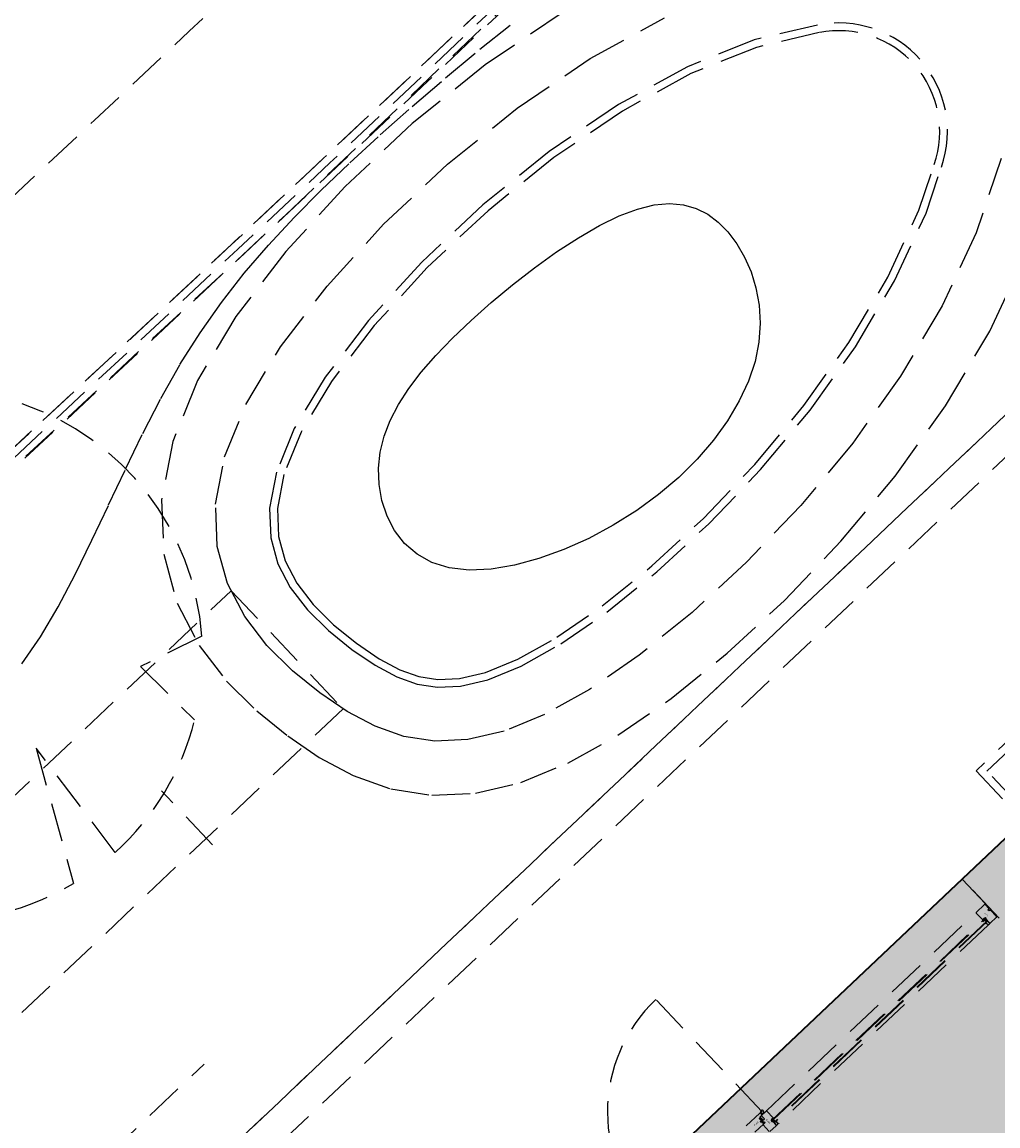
# Model space of a CAD drawing. Header units: metres. Extents: x 104098 to 104607, y 427853 to 428230.
# Tile 39 of 147: x 104236.75 to 104243.09, y 428115.41 to 428122.59. Entities that reach past the tile are written whole.
import ezdxf

# ---------------------------------------------------------------- set-up
doc = ezdxf.new("R2010")
doc.units = ezdxf.units.M
doc.linetypes.add('DASHED2', pattern=[0.375, 0.25, -0.125])
doc.layers.add('N-WE-OG-BEBOUWING-G_School', color=7, linetype='Continuous', lineweight=35)
doc.layers.add('N-WE-VH-VERHARDING-AP_BEBOUWING', color=7, linetype='Continuous', true_color=0xcfcfcf)
doc.styles.add('1_020-25', font='arial.ttf', dxfattribs={"height": 100})

# ---------------------------------------------------------------- blocks, each defined once
blk = doc.blocks.new('school2')
at = {"color": 252, "linetype": 'DASHED2'}
for p, q in [((107957.1683, 456628.9752), (107961.3515, 456628.9395)), ((107961.3515, 456628.9395), (107968.0788, 456628.9598)), ((107960.8932, 456628.8484), (107961.1333, 456628.8735)), ((107961.1333, 456628.8735), (107961.3776, 456628.8894)), ((107961.3776, 456628.8894), (107961.628, 456628.8973)), ((107961.628, 456628.8973), (107961.8863, 456628.8985)), ((107961.8863, 456628.8985), (107962.1543, 456628.8945)), ((107962.1543, 456628.8945), (107962.4327, 456628.8861)), ((107962.4327, 456628.8861), (107962.719, 456628.873)), ((107962.719, 456628.873), (107963.0092, 456628.8544)), ((107960.4185, 456628.7651), (107960.6555, 456628.8127)), ((107960.6555, 456628.8127), (107960.8932, 456628.8484)), ((107961.7583, 456628.8074), (107961.1872, 456628.766)), ((107962.3564, 456628.8047), (107961.7583, 456628.8074)), ((107962.9633, 456628.7562), (107962.3564, 456628.8047)), ((107963.0092, 456628.8544), (107963.2998, 456628.8295)), ((107960.1804, 456628.7043), (107960.4185, 456628.7651)), ((107961.1872, 456628.766), (107960.6603, 456628.6811)), ((107963.5605, 456628.6592), (107962.9633, 456628.7562)), ((107959.9399, 456628.6299), (107960.1804, 456628.7043)), ((107960.6603, 456628.6811), (107960.1935, 456628.5511)), ((107959.6979, 456628.5449), (107959.9399, 456628.6299)), ((107959.4562, 456628.4535), (107959.6979, 456628.5449)), ((107960.1935, 456628.5511), (107959.8023, 456628.3725)), ((107959.2162, 456628.3598), (107959.4562, 456628.4535)), ((107961.2277, 456628.418), (107961.7702, 456628.4573)), ((107961.7702, 456628.4573), (107962.3417, 456628.4548)), ((107962.3417, 456628.4548), (107962.9213, 456628.4084)), ((107958.9795, 456628.2677), (107959.2162, 456628.3598)), ((107959.8023, 456628.3725), (107959.4895, 456628.1466)), ((107960.7353, 456628.3387), (107961.2277, 456628.418)), ((107962.9213, 456628.4084), (107963.488, 456628.3164)), ((107960.3138, 456628.2213), (107960.7353, 456628.3387)), ((107963.488, 456628.3164), (107964.0208, 456628.1769)), ((107958.7476, 456628.1813), (107958.9795, 456628.2677)), ((107959.9792, 456628.0685), (107960.3138, 456628.2213)), ((107958.5222, 456628.1046), (107958.7476, 456628.1813)), ((107959.4895, 456628.1466), (107959.256, 456627.8806)), ((107958.3048, 456628.0418), (107958.5222, 456628.1046)), ((107961.7821, 456628.1073), (107961.2683, 456628.07)), ((107962.3269, 456628.1048), (107961.7821, 456628.1073)), ((107962.8792, 456628.0607), (107962.3269, 456628.1048)), ((107958.0965, 456627.996), (107958.3048, 456628.0418)), ((107959.7265, 456627.886), (107959.9792, 456628.0685)), ((107961.2683, 456628.07), (107960.8103, 456627.9963)), ((107961.2741, 456628.0203), (107960.821, 456627.9474)), ((107961.7838, 456628.0573), (107961.2741, 456628.0203)), ((107962.3248, 456628.0548), (107961.7838, 456628.0573)), ((107962.8732, 456628.011), (107962.3248, 456628.0548)), ((107963.405, 456627.9246), (107962.8732, 456628.011)), ((107963.4154, 456627.9736), (107962.8792, 456628.0607)), ((107960.8103, 456627.9963), (107960.4342, 456627.8915)), ((107960.821, 456627.9474), (107960.4514, 456627.8444)), ((107963.9117, 456627.8436), (107963.4154, 456627.9736)), ((107959.256, 456627.8806), (107959.1009, 456627.5893)), ((107959.5458, 456627.6802), (107959.7265, 456627.886)), ((107960.4342, 456627.8915), (107960.156, 456627.7645)), ((107963.8962, 456627.796), (107963.405, 456627.9246)), ((107960.4514, 456627.8444), (107960.1813, 456627.7211)), ((107964.3238, 456627.6269), (107963.8962, 456627.796)), ((107964.3457, 456627.672), (107963.9117, 456627.8436)), ((107960.156, 456627.7645), (107959.9634, 456627.6254)), ((107960.1813, 456627.7211), (107959.9973, 456627.5882)), ((107959.4273, 456627.4576), (107959.5458, 456627.6802)), ((107964.7109, 456627.4595), (107964.3457, 456627.672)), ((107959.1009, 456627.5893), (107959.0159, 456627.2909)), ((107959.9634, 456627.6254), (107959.8357, 456627.4799)), ((107959.9973, 456627.5882), (107959.8771, 456627.4512)), ((107961.1555, 456627.5686), (107961.2876, 456627.5898)), ((107961.2876, 456627.5898), (107961.4313, 456627.6036)), ((107961.4313, 456627.6036), (107961.5871, 456627.6107)), ((107961.5871, 456627.6107), (107961.7545, 456627.6115)), ((107961.7545, 456627.6115), (107961.9301, 456627.6063)), ((107961.9301, 456627.6063), (107962.1098, 456627.5949)), ((107962.1098, 456627.5949), (107962.2893, 456627.5773)), ((107962.2893, 456627.5773), (107962.4645, 456627.5535)), ((107964.6851, 456627.4167), (107964.3238, 456627.6269)), ((107957.7865, 456627.5352), (107957.359, 456626.7283)), ((107957.6949, 456626.688), (107957.7865, 456627.5352)), ((107960.8251, 456627.4536), (107960.9247, 456627.5012)), ((107960.9247, 456627.5012), (107961.0347, 456627.5392)), ((107961.0347, 456627.5392), (107961.1555, 456627.5686)), ((107962.4645, 456627.5535), (107962.6311, 456627.5233)), ((107962.6311, 456627.5233), (107962.7851, 456627.4868)), ((107959.0706, 456627.323), (107958.6451, 456627.4531)), ((107958.6451, 456627.4531), (107958.6618, 456626.9592)), ((107959.3609, 456627.2247), (107959.4273, 456627.4576)), ((107959.8357, 456627.4799), (107959.7537, 456627.326)), ((107959.8771, 456627.4512), (107959.8003, 456627.3072)), ((107960.7357, 456627.3959), (107960.8251, 456627.4536)), ((107962.7851, 456627.4868), (107962.9222, 456627.4438)), ((107962.9222, 456627.4438), (107963.0391, 456627.3944)), ((107956.2311, 456627.4067), (107959.4127, 456627.4067)), ((107959.4127, 456627.4067), (107959.4127, 456626.3483)), ((107960.6559, 456627.3275), (107960.7357, 456627.3959)), ((107963.0391, 456627.3944), (107963.1361, 456627.3388)), ((107959.0159, 456627.2909), (107958.9862, 456626.9996)), ((107959.7537, 456627.326), (107959.706, 456627.1585)), ((107959.8003, 456627.3072), (107959.7553, 456627.1491)), ((107960.5859, 456627.2479), (107960.6559, 456627.3275)), ((107963.1361, 456627.3388), (107963.2143, 456627.2769)), ((107959.3368, 456626.9879), (107959.3609, 456627.2247)), ((107960.5274, 456627.159), (107960.5859, 456627.2479)), ((107963.2143, 456627.2769), (107963.2748, 456627.2092)), ((107959.706, 456627.1585), (107959.6874, 456626.9762)), ((107959.7553, 456627.1491), (107959.7375, 456626.9745)), ((107960.4827, 456627.0625), (107960.5274, 456627.159)), ((107963.2748, 456627.2092), (107963.3189, 456627.1356)), ((107963.3189, 456627.1356), (107963.3477, 456627.0564)), ((107958.9862, 456626.9996), (107958.9958, 456626.7239)), ((107960.4541, 456626.9607), (107960.4827, 456627.0625)), ((107963.3477, 456627.0564), (107963.3622, 456626.9717)), ((107959.345, 456626.7536), (107959.3368, 456626.9879)), ((107959.6874, 456626.9762), (107959.6942, 456626.7833)), ((107959.7375, 456626.9745), (107959.744, 456626.7876)), ((107960.4438, 456626.8554), (107960.4541, 456626.9607)), ((107963.3622, 456626.9717), (107963.3637, 456626.8817)), ((107960.454, 456626.7488), (107960.4438, 456626.8554)), ((107963.3637, 456626.8817), (107963.3531, 456626.7869)), ((107959.6942, 456626.7833), (107959.7205, 456626.5892)), ((107959.744, 456626.7876), (107959.7698, 456626.5979)), ((107963.3531, 456626.7869), (107963.3302, 456626.689)), ((107958.1885, 456626.2899), (107958.1885, 456626.7736)), ((107958.9958, 456626.7239), (107959.0306, 456626.4677)), ((107959.3755, 456626.5284), (107959.345, 456626.7536)), ((107960.487, 456626.6427), (107960.454, 456626.7488)), ((107960.5451, 456626.5394), (107960.487, 456626.6427)), ((107963.3302, 456626.689), (107963.2946, 456626.5899)), ((107959.7205, 456626.5892), (107959.7593, 456626.4107)), ((107959.7698, 456626.5979), (107959.8075, 456626.4239)), ((107963.2946, 456626.5899), (107963.246, 456626.4918)), ((107959.4213, 456626.3178), (107959.3755, 456626.5284)), ((107960.6295, 456626.4406), (107960.5451, 456626.5394)), ((107959.0306, 456626.4677), (107959.0833, 456626.2249)), ((107959.8075, 456626.4239), (107959.856, 456626.279)), ((107960.7377, 456626.3475), (107960.6295, 456626.4406)), ((107963.246, 456626.4918), (107963.184, 456626.3965)), ((107959.7593, 456626.4107), (107959.8098, 456626.2595)), ((107963.184, 456626.3965), (107963.1082, 456626.3062)), ((107959.4127, 456626.3483), (107956.2311, 456626.3483)), ((107959.4863, 456626.1233), (107959.4213, 456626.3178)), ((107959.856, 456626.279), (107959.9162, 456626.1617)), ((107960.8661, 456626.2613), (107960.7377, 456626.3475)), ((107963.1082, 456626.3062), (107963.0182, 456626.2229)), ((107964.3637, 456626.1309), (107964.6396, 456626.2782)), ((107959.0833, 456626.2249), (107959.1628, 456625.9871)), ((107959.8098, 456626.2595), (107959.8739, 456626.1347)), ((107961.0111, 456626.1831), (107960.8661, 456626.2613)), ((107963.0182, 456626.2229), (107962.9136, 456626.1484)), ((107964.3847, 456626.0855), (107964.6629, 456626.2339)), ((107959.8739, 456626.1347), (107959.9565, 456626.0282)), ((107959.9162, 456626.1617), (107959.993, 456626.0628)), ((107961.1693, 456626.1141), (107961.0111, 456626.1831)), ((107962.9136, 456626.1484), (107962.7944, 456626.0847)), ((107959.5774, 456625.9458), (107959.4863, 456626.1233)), ((107959.993, 456626.0628), (107960.0984, 456625.9718)), ((107961.337, 456626.0552), (107961.1693, 456626.1141)), ((107962.7944, 456626.0847), (107962.662, 456626.0323)), ((107963.917, 456625.9536), (107964.3637, 456626.1309)), ((107963.9331, 456625.9062), (107964.3847, 456626.0855)), ((107959.9565, 456626.0282), (107960.0692, 456625.9309)), ((107961.5107, 456626.0076), (107961.337, 456626.0552)), ((107961.6868, 456625.9724), (107961.5107, 456626.0076)), ((107962.5181, 456625.9914), (107962.3644, 456625.9625)), ((107962.662, 456626.0323), (107962.5181, 456625.9914)), ((107964.9834, 456626.0088), (107964.5323, 456625.7675)), ((107959.1628, 456625.9871), (107959.2809, 456625.757)), ((107959.7014, 456625.786), (107959.5774, 456625.9458)), ((107960.0692, 456625.9309), (107960.2278, 456625.8388)), ((107960.0984, 456625.9718), (107960.2495, 456625.884)), ((107961.8622, 456625.9504), (107961.6868, 456625.9724)), ((107962.0347, 456625.9417), (107961.8622, 456625.9504)), ((107962.2027, 456625.9458), (107962.0347, 456625.9417)), ((107962.3644, 456625.9625), (107962.2027, 456625.9458)), ((107963.4406, 456625.8179), (107963.917, 456625.9536)), ((107960.2495, 456625.884), (107960.4612, 456625.8019)), ((107963.4522, 456625.7692), (107963.9331, 456625.9062)), ((107959.8652, 456625.6447), (107959.7014, 456625.786)), ((107960.2278, 456625.8388), (107960.446, 456625.7542)), ((107960.4612, 456625.8019), (107960.7433, 456625.7308)), ((107962.9472, 456625.7217), (107963.4406, 456625.8179)), ((107959.2809, 456625.757), (107959.4463, 456625.5439)), ((107960.446, 456625.7542), (107960.7333, 456625.6817)), ((107960.7433, 456625.7308), (107961.0979, 456625.676)), ((107962.4514, 456625.6626), (107962.9472, 456625.7217)), ((107962.9549, 456625.6722), (107963.4522, 456625.7692)), ((107964.5323, 456625.7675), (107964.0459, 456625.5744)), ((107960.0757, 456625.5224), (107959.8652, 456625.6447)), ((107960.7333, 456625.6817), (107961.0921, 456625.6263)), ((107961.0979, 456625.676), (107961.5117, 456625.6434)), ((107961.5117, 456625.6434), (107961.968, 456625.6376)), ((107961.968, 456625.6376), (107962.4514, 456625.6626)), ((107962.4557, 456625.6127), (107962.9549, 456625.6722)), ((107961.0921, 456625.6263), (107961.5094, 456625.5934)), ((107961.5094, 456625.5934), (107961.9689, 456625.5876)), ((107961.9689, 456625.5876), (107962.4557, 456625.6127)), ((107964.0459, 456625.5744), (107963.5338, 456625.4285)), ((107959.4463, 456625.5439), (107959.6612, 456625.3584)), ((107960.3395, 456625.4201), (107960.0757, 456625.5224)), ((107960.6637, 456625.3383), (107960.3395, 456625.4201)), ((107963.5338, 456625.4285), (107963.0092, 456625.3262)), ((107964.1587, 456625.2426), (107964.6799, 456625.4495)), ((107959.6612, 456625.3584), (107959.9235, 456625.206)), ((107956.3083, 456625.2899), (107957.1685, 456625.2899)), ((107961.0516, 456625.2784), (107960.6637, 456625.3383)), ((107961.4934, 456625.2436), (107961.0516, 456625.2784)), ((107963.0092, 456625.3262), (107962.4855, 456625.2638)), ((107959.9235, 456625.206), (107960.233, 456625.086)), ((107961.9758, 456625.2375), (107961.4934, 456625.2436)), ((107962.4855, 456625.2638), (107961.9758, 456625.2375)), ((107963.6154, 456625.0879), (107964.1587, 456625.2426)), ((107960.233, 456625.086), (107960.594, 456624.9949)), ((107963.0635, 456624.9802), (107963.6154, 456625.0879)), ((107960.594, 456624.9949), (107961.0111, 456624.9305)), ((107961.0111, 456624.9305), (107961.4774, 456624.8938)), ((107961.9826, 456624.8873), (107962.5153, 456624.9149)), ((107962.5153, 456624.9149), (107963.0635, 456624.9802)), ((107961.4774, 456624.8938), (107961.9826, 456624.8873)), ((107954.478, 456624.7761), (107986.828, 456624.7761)), ((107955.478, 456624.7761), (107978.478, 456624.7761)), ((107955.478, 456624.7761), (107978.478, 456624.7761)), ((107955.678, 456624.5761), (107978.678, 456624.5761)), ((107955.678, 456624.5761), (107978.678, 456624.5761)), ((107959.5925, 456622.5704), (107959.5925, 456623.5768)), ((107963.328, 456623.2261), (107962.128, 456623.2261)), ((107962.128, 456623.2261), (107962.128, 456622.7761)), ((107962.178, 456623.1761), (107963.278, 456623.1761)), ((107962.178, 456622.8761), (107962.178, 456623.1761)), ((107978.478, 456622.7761), (107950.8738, 456622.7756)), ((107978.678, 456622.7761), (107955.478, 456622.7761)), ((107978.678, 456622.7761), (107955.478, 456622.7761)), ((107978.678, 456622.7761), (107955.478, 456622.7761)), ((107978.678, 456622.7761), (107955.478, 456622.7761)), ((107955.478, 456622.7761), (107978.678, 456622.7761)), ((107978.678, 456622.7761), (107955.678, 456622.7761)), ((107978.678, 456622.7761), (107955.678, 456622.7761)), ((107961.578, 456622.7761), (107957.578, 456622.7761)), ((107961.578, 456622.5561), (107961.578, 456622.7761)), ((107961.578, 456622.4261), (107961.578, 456622.7761)), ((107961.578, 456622.7761), (107965.078, 456622.7761)), ((107959.4541, 456622.5749), (107959.575, 456622.5749)), ((107959.5575, 456622.5531), (107959.5482, 456622.5531)), ((107959.5482, 456622.5531), (107959.5482, 456622.5408)), ((107959.5575, 456622.552), (107959.5545, 456622.552)), ((107959.5545, 456622.552), (107959.5545, 456622.542)), ((107959.56, 456622.5551), (107959.5575, 456622.5551)), ((107959.5575, 456622.5551), (107959.5575, 456622.5531)), ((107959.5595, 456622.555), (107959.5575, 456622.555)), ((107959.5575, 456622.555), (107959.5575, 456622.552)), ((107959.5595, 456622.539), (107959.5595, 456622.555)), ((107959.5765, 456622.5561), (107959.56, 456622.5561)), ((107959.56, 456622.5561), (107959.56, 456622.5551)), ((107959.572, 456622.5281), (107959.572, 456622.5541)), ((107959.574, 456622.5561), (107959.615, 456622.5561)), ((107959.578, 456622.5719), (107959.578, 456622.5576)), ((107959.578, 456622.5608), (107959.5781, 456622.5608)), ((107959.5789, 456622.5574), (107959.578, 456622.5574)), ((107959.581, 456622.5612), (107959.5866, 456622.5624)), ((107959.594, 456622.5605), (107959.5811, 456622.5577)), ((107959.5881, 456622.5592), (107959.5881, 456622.5561)), ((107959.5969, 456622.5561), (107959.5969, 456622.5615)), ((107959.618, 456622.5561), (107961.493, 456622.5561)), ((107959.618, 456622.5531), (107959.618, 456622.4936)), ((107961.493, 456622.5531), (107961.493, 456622.4936)), ((107961.57, 456622.5561), (107961.496, 456622.5561)), ((107961.573, 456622.5177), (107961.573, 456622.5531)), ((107961.573, 456622.5531), (107961.573, 456622.5531)), ((107961.573, 456622.5531), (107961.573, 456622.5531)), ((107961.573, 456622.5531), (107961.573, 456622.5531)), ((107961.573, 456622.5531), (107961.573, 456622.5531)), ((107961.573, 456622.5531), (107961.573, 456622.5531)), ((107961.573, 456622.5531), (107961.573, 456622.5531)), ((107959.546, 456622.5069), (107959.467, 456622.5069)), ((107959.538, 456622.4451), (107959.538, 456622.5046)), ((107959.5585, 456622.5331), (107959.5395, 456622.5331)), ((107959.5395, 456622.5331), (107959.5395, 456622.5281)), ((107959.5395, 456622.5281), (107959.548, 456622.5281)), ((107959.5395, 456622.5061), (107959.559, 456622.5061)), ((107959.54, 456622.533), (107959.5401, 456622.5331)), ((107959.54, 456622.5329), (107959.54, 456622.533)), ((107959.54, 456622.533), (107959.54, 456622.533)), ((107959.54, 456622.5328), (107959.54, 456622.5329)), ((107959.54, 456622.5329), (107959.54, 456622.5329)), ((107959.54, 456622.5322), (107959.54, 456622.5328)), ((107959.5418, 456622.5287), (107959.54, 456622.5322)), ((107959.5401, 456622.5331), (107959.5401, 456622.5331)), ((107959.5401, 456622.5331), (107959.5402, 456622.5331)), ((107959.5402, 456622.5331), (107959.5402, 456622.5331)), ((107959.5402, 456622.5331), (107959.5403, 456622.5331)), ((107959.5403, 456622.5331), (107959.5577, 456622.5331)), ((107959.544, 456622.5322), (107959.5411, 456622.5322)), ((107959.5411, 456622.5322), (107959.5422, 456622.5293)), ((107959.5428, 456622.5281), (107959.5418, 456622.5287)), ((107959.5422, 456622.5293), (107959.543, 456622.5288)), ((107959.5444, 456622.5281), (107959.5428, 456622.5281)), ((107959.543, 456622.5288), (107959.5437, 456622.5287)), ((107959.5472, 456622.5229), (107959.543, 456622.5218)), ((107959.543, 456622.5218), (107959.543, 456622.5175)), ((107959.543, 456622.5175), (107959.5472, 456622.5163)), ((107959.5437, 456622.5287), (107959.5444, 456622.5287)), ((107959.544, 456622.5317), (107959.544, 456622.5322)), ((107959.544, 456622.5316), (107959.544, 456622.5317)), ((107959.544, 456622.5315), (107959.544, 456622.5316)), ((107959.5441, 456622.5314), (107959.544, 456622.5315)), ((107959.544, 456622.5315), (107959.544, 456622.5315)), ((107959.5442, 456622.5313), (107959.5441, 456622.5314)), ((107959.5441, 456622.5314), (107959.5441, 456622.5314)), ((107959.5443, 456622.5313), (107959.5442, 456622.5313)), ((107959.5442, 456622.5313), (107959.5442, 456622.5313)), ((107959.548, 456622.5304), (107959.5443, 456622.5313)), ((107959.5444, 456622.5287), (107959.5446, 456622.5285)), ((107959.5446, 456622.5283), (107959.5444, 456622.5281)), ((107959.5446, 456622.5285), (107959.5446, 456622.5283)), ((107959.5501, 456622.5322), (107959.545, 456622.5322)), ((107959.545, 456622.5322), (107959.545, 456622.5319)), ((107959.545, 456622.5319), (107959.5501, 456622.5307)), ((107959.548, 456622.5268), (107959.548, 456622.5304)), ((107959.548, 456622.5281), (107959.548, 456622.5239)), ((107959.548, 456622.5267), (107959.548, 456622.5268)), ((107959.548, 456622.5266), (107959.548, 456622.5267)), ((107959.548, 456622.5267), (107959.548, 456622.5267)), ((107959.5481, 456622.5266), (107959.548, 456622.5266)), ((107959.548, 456622.5266), (107959.548, 456622.5266)), ((107959.548, 456622.5154), (107959.548, 456622.5089)), ((107959.5481, 456622.5265), (107959.5481, 456622.5266)), ((107959.5482, 456622.5265), (107959.5481, 456622.5265)), ((107959.5482, 456622.5408), (107959.5575, 456622.5408)), ((107959.5483, 456622.5265), (107959.5482, 456622.5265)), ((107959.5482, 456622.5265), (107959.5482, 456622.5265)), ((107959.5485, 456622.5265), (107959.5483, 456622.5265)), ((107959.5486, 456622.5265), (107959.5485, 456622.5265)), ((107959.5485, 456622.5265), (107959.5485, 456622.5265)), ((107959.5487, 456622.5266), (107959.5486, 456622.5265)), ((107959.5486, 456622.5265), (107959.5486, 456622.5265)), ((107959.5488, 456622.5267), (107959.5487, 456622.5266)), ((107959.5487, 456622.5266), (107959.5487, 456622.5266)), ((107959.5487, 456622.5266), (107959.5487, 456622.5266)), ((107959.5498, 456622.53), (107959.5488, 456622.5302)), ((107959.5488, 456622.5302), (107959.5488, 456622.5268)), ((107959.5488, 456622.529), (107959.5498, 456622.53)), ((107959.5488, 456622.5284), (107959.5488, 456622.529)), ((107959.549, 456622.5281), (107959.5488, 456622.5284)), ((107959.5488, 456622.5268), (107959.5488, 456622.5267)), ((107959.5488, 456622.5267), (107959.5488, 456622.5267)), ((107959.5507, 456622.5281), (107959.549, 456622.5281)), ((107959.5506, 456622.5298), (107959.5497, 456622.5288)), ((107959.5497, 456622.5288), (107959.5507, 456622.5288)), ((107959.5501, 456622.5307), (107959.5501, 456622.5322)), ((107959.5529, 456622.5292), (107959.5506, 456622.5298)), ((107959.5507, 456622.5288), (107959.5536, 456622.5291)), ((107959.554, 456622.5286), (107959.5507, 456622.5281)), ((107959.5534, 456622.5322), (107959.5509, 456622.5322)), ((107959.5509, 456622.5322), (107959.5509, 456622.5305)), ((107959.5509, 456622.5305), (107959.5529, 456622.5301)), ((107959.5529, 456622.5301), (107959.553, 456622.5301)), ((107959.5531, 456622.5292), (107959.5529, 456622.5292)), ((107959.553, 456622.5301), (107959.553, 456622.5301)), ((107959.553, 456622.5301), (107959.5531, 456622.5301)), ((107959.553, 456622.5125), (107959.553, 456622.5266)), ((107959.5531, 456622.5301), (107959.5532, 456622.5301)), ((107959.5533, 456622.5292), (107959.5531, 456622.5292)), ((107959.5532, 456622.5301), (107959.5533, 456622.5302)), ((107959.5532, 456622.5301), (107959.5532, 456622.5301)), ((107959.5533, 456622.5302), (107959.5534, 456622.5303)), ((107959.5533, 456622.5302), (107959.5533, 456622.5302)), ((107959.5535, 456622.5292), (107959.5533, 456622.5292)), ((107959.5534, 456622.5305), (107959.5534, 456622.5322)), ((107959.5534, 456622.5304), (107959.5534, 456622.5305)), ((107959.5534, 456622.5303), (107959.5534, 456622.5304)), ((107959.5536, 456622.5293), (107959.5535, 456622.5292)), ((107959.5536, 456622.5291), (107959.5552, 456622.5299)), ((107959.5538, 456622.5294), (107959.5536, 456622.5293)), ((107959.559, 456622.5101), (107959.5537, 456622.5115)), ((107959.5539, 456622.5295), (107959.5538, 456622.5294)), ((107959.554, 456622.5297), (107959.5539, 456622.5295)), ((107959.5541, 456622.5298), (107959.554, 456622.5297)), ((107959.5553, 456622.5291), (107959.554, 456622.5286)), ((107959.5542, 456622.53), (107959.5541, 456622.5298)), ((107959.5572, 456622.5322), (107959.5542, 456622.5322)), ((107959.5542, 456622.5322), (107959.5542, 456622.5302)), ((107959.5542, 456622.5302), (107959.5542, 456622.53)), ((107959.5545, 456622.542), (107959.5575, 456622.542)), ((107959.5545, 456622.5281), (107959.572, 456622.5281)), ((107959.555, 456622.531), (107959.5553, 456622.5313)), ((107959.555, 456622.5305), (107959.555, 456622.531)), ((107959.5551, 456622.5302), (107959.555, 456622.5305)), ((107959.555, 456622.5288), (107959.5551, 456622.5289)), ((107959.555, 456622.5287), (107959.555, 456622.5288)), ((107959.555, 456622.5288), (107959.555, 456622.5288)), ((107959.555, 456622.5286), (107959.555, 456622.5287)), ((107959.555, 456622.5287), (107959.555, 456622.5287)), ((107959.555, 456622.5284), (107959.555, 456622.5286)), ((107959.555, 456622.5283), (107959.555, 456622.5284)), ((107959.555, 456622.5284), (107959.555, 456622.5284)), ((107959.555, 456622.5282), (107959.555, 456622.5283)), ((107959.555, 456622.5283), (107959.555, 456622.5283)), ((107959.5551, 456622.5282), (107959.555, 456622.5282)), ((107959.5572, 456622.5291), (107959.5551, 456622.5302)), ((107959.5551, 456622.5289), (107959.5551, 456622.5289)), ((107959.5551, 456622.5289), (107959.5552, 456622.5289)), ((107959.5552, 456622.5282), (107959.5551, 456622.5282)), ((107959.5551, 456622.5282), (107959.5551, 456622.5282)), ((107959.5552, 456622.5299), (107959.5555, 456622.5299)), ((107959.5552, 456622.5289), (107959.5552, 456622.5289)), ((107959.5552, 456622.5289), (107959.5553, 456622.5289)), ((107959.5552, 456622.5281), (107959.5552, 456622.5282)), ((107959.5553, 456622.5281), (107959.5552, 456622.5281)), ((107959.5553, 456622.5313), (107959.5572, 456622.5319)), ((107959.5557, 456622.5292), (107959.5553, 456622.5291)), ((107959.5553, 456622.5289), (107959.5557, 456622.5289)), ((107959.5577, 456622.5281), (107959.5553, 456622.5281)), ((107959.5555, 456622.5299), (107959.5562, 456622.5296)), ((107959.5557, 456622.5289), (107959.5557, 456622.5292)), ((107959.5578, 456622.5315), (107959.5558, 456622.5308)), ((107959.5558, 456622.5308), (107959.5558, 456622.5305)), ((107959.5558, 456622.5305), (107959.5578, 456622.5295)), ((107959.5562, 456622.5296), (107959.5563, 456622.5294)), ((107959.5563, 456622.5294), (107959.5563, 456622.5289)), ((107959.5563, 456622.5289), (107959.5572, 456622.5289)), ((107959.5572, 456622.5319), (107959.5572, 456622.5322)), ((107959.5572, 456622.5289), (107959.5572, 456622.5291)), ((107959.5575, 456622.542), (107959.5575, 456622.539)), ((107959.5575, 456622.5408), (107959.5575, 456622.5388)), ((107959.5575, 456622.539), (107959.5595, 456622.539)), ((107959.5575, 456622.5388), (107959.56, 456622.5388)), ((107959.5577, 456622.5331), (107959.5577, 456622.5331)), ((107959.5577, 456622.5331), (107959.5578, 456622.5331)), ((107959.5578, 456622.5282), (107959.5577, 456622.5281)), ((107959.5577, 456622.5281), (107959.5577, 456622.5281)), ((107959.5578, 456622.5331), (107959.5578, 456622.5331)), ((107959.5578, 456622.5331), (107959.5579, 456622.5331)), ((107959.5579, 456622.5315), (107959.5578, 456622.5315)), ((107959.5578, 456622.5315), (107959.5578, 456622.5315)), ((107959.5578, 456622.5295), (107959.5579, 456622.5294)), ((107959.5579, 456622.5282), (107959.5578, 456622.5282)), ((107959.5578, 456622.5282), (107959.5578, 456622.5282)), ((107959.5579, 456622.5331), (107959.5579, 456622.533)), ((107959.5579, 456622.533), (107959.5579, 456622.533)), ((107959.5579, 456622.533), (107959.558, 456622.5329)), ((107959.558, 456622.5316), (107959.5579, 456622.5316)), ((107959.5579, 456622.5316), (107959.5579, 456622.5316)), ((107959.5579, 456622.5316), (107959.5579, 456622.5315)), ((107959.5579, 456622.5294), (107959.558, 456622.5293)), ((107959.5579, 456622.5294), (107959.5579, 456622.5294)), ((107959.5579, 456622.5294), (107959.5579, 456622.5294)), ((107959.558, 456622.5283), (107959.5579, 456622.5283)), ((107959.5579, 456622.5283), (107959.5579, 456622.5282)), ((107959.5579, 456622.5282), (107959.5579, 456622.5282)), ((107959.558, 456622.5329), (107959.558, 456622.5329)), ((107959.558, 456622.5329), (107959.558, 456622.5328)), ((107959.558, 456622.5328), (107959.558, 456622.5317)), ((107959.558, 456622.5317), (107959.558, 456622.5317)), ((107959.558, 456622.5317), (107959.558, 456622.5316)), ((107959.558, 456622.5293), (107959.558, 456622.5293)), ((107959.558, 456622.5293), (107959.558, 456622.5292)), ((107959.558, 456622.5292), (107959.558, 456622.5284)), ((107959.558, 456622.5284), (107959.558, 456622.5284)), ((107959.558, 456622.5284), (107959.558, 456622.5283)), ((107959.559, 456622.5061), (107959.559, 456622.5101)), ((107959.56, 456622.5388), (107959.56, 456622.5346)), ((107959.6166, 456622.4921), (107959.6, 456622.4921)), ((107959.6, 456622.4921), (107959.6, 456622.4898)), ((107959.6, 456622.4795), (107959.6, 456622.4451)), ((107959.604, 456622.4881), (107959.604, 456622.4921)), ((107959.604, 456622.4921), (107959.613, 456622.4921)), ((107959.613, 456622.4881), (107959.604, 456622.4881)), ((107959.604, 456622.4641), (107959.604, 456622.4881)), ((107959.604, 456622.4881), (107961.507, 456622.4881)), ((107959.604, 456622.4681), (107959.604, 456622.4831)), ((107959.604, 456622.4831), (107959.611, 456622.4831)), ((107959.611, 456622.4831), (107959.611, 456622.4681)), ((107959.611, 456622.4681), (107959.611, 456622.4831)), ((107959.611, 456622.4831), (107961.5, 456622.4831)), ((107959.613, 456622.4921), (107959.613, 456622.4881)), ((107959.618, 456622.4936), (107959.6166, 456622.4921)), ((107961.493, 456622.4936), (107961.4944, 456622.4921)), ((107961.4944, 456622.4921), (107961.511, 456622.4921)), ((107961.507, 456622.4921), (107961.498, 456622.4921)), ((107961.498, 456622.4921), (107961.498, 456622.4881)), ((107961.498, 456622.4881), (107961.507, 456622.4881)), ((107961.5, 456622.4831), (107961.5, 456622.4681)), ((107961.5, 456622.4681), (107961.5, 456622.4831)), ((107961.5, 456622.4831), (107961.507, 456622.4831)), ((107961.507, 456622.4881), (107961.507, 456622.4921)), ((107961.507, 456622.4881), (107961.507, 456622.4641)), ((107961.511, 456622.4921), (107961.511, 456622.4898)), ((107961.511, 456622.4795), (107961.511, 456622.4541)), ((107961.563, 456622.506), (107961.563, 456622.5162)), ((107961.563, 456622.5162), (107961.5715, 456622.5162)), ((107961.5715, 456622.506), (107961.563, 456622.506)), ((107961.573, 456622.4451), (107961.573, 456622.5045)), ((107959.597, 456622.4421), (107959.541, 456622.4421)), ((107959.614, 456622.4641), (107959.6, 456622.4641)), ((107959.6, 456622.4641), (107959.6, 456622.4451)), ((107959.603, 456622.4421), (107959.612, 456622.4421)), ((107961.507, 456622.4681), (107959.604, 456622.4681)), ((107961.507, 456622.4641), (107959.604, 456622.4641)), ((107959.614, 456622.4601), (107959.614, 456622.4641)), ((107959.6177, 456622.4601), (107959.614, 456622.4601)), ((107959.6149, 456622.4444), (107959.6177, 456622.4601)), ((107961.4949, 456622.4421), (107959.616, 456622.4421)), ((107961.496, 456622.4444), (107961.4933, 456622.4601)), ((107961.4933, 456622.4601), (107961.497, 456622.4601)), ((107961.497, 456622.4601), (107961.497, 456622.4641)), ((107961.497, 456622.4641), (107961.511, 456622.4641)), ((107961.508, 456622.4421), (107961.4989, 456622.4421)), ((107961.507, 456622.4641), (107961.507, 456622.4681)), ((107961.511, 456622.4641), (107961.511, 456622.4451)), ((107961.511, 456622.4541), (107961.511, 456622.4501)), ((107961.511, 456622.4501), (107961.511, 456622.4451)), ((107961.514, 456622.4421), (107961.57, 456622.4421))]:
    blk.add_line(p, q, dxfattribs=at)
for centre, radius, start, end in [((107963.3813, 457111.7446), 479.1593, 268.497489, 270.103762), ((107963.3813, 457111.7446), 479.1593, 268.497489, 270.103762), ((107963.3813, 457111.7446), 479.1593, 268.497489, 270.103762), ((107963.3813, 457111.7446), 479.2593, 268.49727, 270.103762), ((107963.3813, 457111.7446), 479.2593, 268.49727, 270.103762), ((107963.3813, 457111.7446), 479.2593, 268.49727, 270.103762), ((107963.3813, 457111.7446), 479.2593, 268.49727, 270.103762), ((107963.3817, 457111.7741), 481.5389, 268.492421, 270.10382), ((107957.7319, 456628.4155), 1.7279, 320.78204, 27.9033), ((107963.3819, 457111.7867), 482.7514, 268.489842, 270.103851), ((107963.3819, 457111.7867), 482.7514, 268.537325, 270.103851), ((107963.382, 457111.7874), 482.8022, 268.543148, 270.103853), ((107963.382, 457111.7882), 482.853, 268.548971, 270.103854), ((107963.382, 457111.7882), 482.853, 268.548971, 270.103854), ((107964.3372, 456626.8604), 0.7061, 297.47128, 58.04286), ((107964.3372, 456626.8604), 0.6561, 297.44832, 57.97676), ((107957.7319, 456628.4155), 1.7279, 217.97467, 257.53778), ((107957.7319, 456628.4155), 1.7279, 268.77269, 302.55933), ((107959.5925, 456622.5704), 1.0063, 90, 183.44672), ((107959.574, 456622.5541), 0.002, 90, 180), ((107959.575, 456622.5719), 0.003, 0, 90), ((107959.5765, 456622.5576), 0.0015, 270, 0), ((107959.5781, 456622.5742), 0.0134, 270, 282.54263), ((107959.5789, 456622.5674), 0.01, 270, 282.54263), ((107959.5925, 456622.5704), 0.01, 278.53674, 233.65644), ((107959.615, 456622.5531), 0.003, 0, 90), ((107961.496, 456622.5531), 0.003, 90, 180), ((107961.57, 456622.5531), 0.003, 0, 90), ((107959.5395, 456622.5046), 0.0015, 90, 180), ((107959.546, 456622.5089), 0.002, 270, 0), ((107959.547, 456622.5239), 0.001, 285, 0), ((107959.547, 456622.5154), 0.001, 0, 75), ((107959.5545, 456622.5266), 0.0015, 90, 180), ((107959.554, 456622.5125), 0.001, 180, 255), ((107959.5585, 456622.5346), 0.0015, 270, 0), ((107959.6, 456622.4846), 0.00515, 90, 270), ((107959.6244, 456622.4939), 0.00647, 183.52123, 243.91606), ((107961.4865, 456622.4939), 0.00647, 296.08394, 356.47877), ((107961.511, 456622.4846), 0.00515, 270, 90), ((107961.5715, 456622.5177), 0.0015, 270, 0), ((107961.5715, 456622.5045), 0.0015, 0, 90), ((107959.597, 456622.4451), 0.003, 270, 0), ((107959.603, 456622.4451), 0.003, 180, 270), ((107959.612, 456622.4451), 0.003, 270, 345.12419), ((107959.6275, 456622.4545), 0.0113, 121.51044, 150.02305), ((107961.4834, 456622.4545), 0.0113, 29.97695, 58.48956), ((107961.4989, 456622.4451), 0.003, 194.87581, 270), ((107961.508, 456622.4451), 0.003, 270, 0), ((107961.514, 456622.4451), 0.003, 180, 270), ((107961.57, 456622.4451), 0.003, 270, 0)]:
    blk.add_arc(centre, radius, start, end, dxfattribs=at)
at = {"color": 252, "linetype": 'DASHED2', "style": '1_020-25'}
blk.add_text('68x132', height=0.008, dxfattribs=at).set_placement((107959.4937, 456622.537))
for p in [(107959.574, 456622.5174), (107961.529, 456622.5174)]:
    blk.add_text('80x114', height=0.008, rotation=270, dxfattribs=at).set_placement(p)

msp = doc.modelspace()

# ---------------------------------------------------------------- hatches: boundary and pattern name
at = {"layer": 'N-WE-VH-VERHARDING-AP_BEBOUWING'}
h = msp.add_hatch(color=256, dxfattribs=at)
h.dxf.hatch_style = 1
h.paths.add_polyline_path([(104238.4307, 428112.824), (104250.5926, 428099.9647), (104267.4482, 428115.9061), (104271.571, 428111.5469), (104277.238, 428116.9065), (104278.2687, 428115.8167), (104295.1242, 428131.7582), (104281.9313, 428145.7077), (104265.0757, 428129.7662), (104266.1064, 428128.6764), (104260.4395, 428123.3167), (104255.286, 428128.7657)])

# ---------------------------------------------------------------- linework, layer by layer
at = {"layer": 'N-WE-OG-BEBOUWING-G_School'}
msp.add_lwpolyline([(104238.4307, 428112.824), (104250.5926, 428099.9647), (104267.4482, 428115.9061), (104271.571, 428111.5469), (104277.238, 428116.9065), (104278.2687, 428115.8167), (104295.1242, 428131.7582), (104281.9313, 428145.7077), (104265.0757, 428129.7662), (104266.1064, 428128.6764), (104260.4395, 428123.3167), (104255.286, 428128.7657)], close=True, dxfattribs=at)

# ---------------------------------------------------------------- block references
at = {"rotation": 43.40342385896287}
msp.add_blockref('school2', (339564.7791, 22181.4821), dxfattribs=at)

doc.saveas('drawing.dxf')
